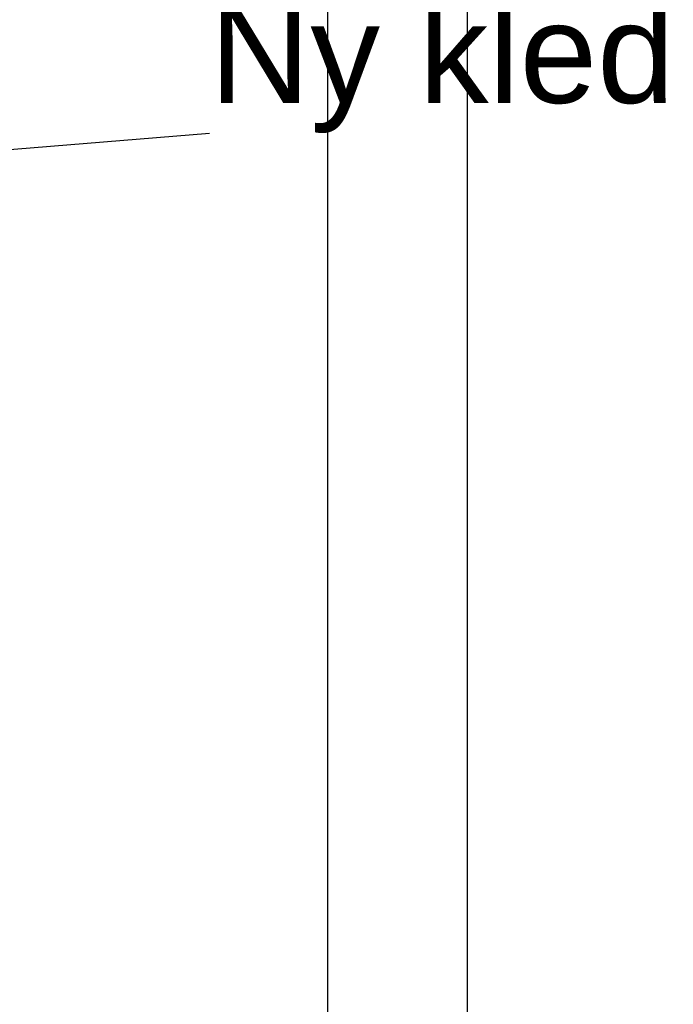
# Model space of a CAD drawing. Header units: millimetres. Extents: x -8544 to 51179, y -2070 to 23603.
# Tile 183 of 190: x 45554 to 46208, y 4670 to 5655. Entities that reach past the tile are written whole.
import ezdxf

# ---------------------------------------------------------------- set-up
doc = ezdxf.new("R2010")
doc.units = ezdxf.units.MM
doc.header["$LTSCALE"] = 0.5
doc.header["$MEASUREMENT"] = 0
doc.linetypes.add('PLINE', pattern=[0])
doc.layers.add('222- Søyler (Nye konstruksjoner)', color=7, linetype='Continuous')
doc.layers.add('832- Tekst bygning(Nye konstruksjoner)', color=7, linetype='Continuous')
doc.styles.add('GENERATED_STYLE_3', font='arial.ttf')
doc.dimstyles.new('GENERATED_STYLE__2', dxfattribs={"dimtxt": 0.18, "dimasz": 182.4, "dimexe": 0.18, "dimexo": 0.0625, "dimgap": 0, "dimtad": 0, "dimtih": 1, "dimtoh": 1, "dimdec": 4, "dimzin": 0, "dimdsep": 46, "dimcen": 0.09, "dimadec": 0, "dimazin": 0, "dimtfac": 1, "dimtdec": 4, "dimtmove": 0, "dimatfit": 3, "dimldrblk": 'ARROWHEAD_5', "dimfxl": 1, "dimtolj": 1, "dimtzin": 0, "dimarcsym": 0})

# ---------------------------------------------------------------- blocks, each defined once
blk = doc.blocks.new('ARROWHEAD_5')
at = {"linetype": 'Continuous'}
blk.add_hatch(color=256, dxfattribs=at).paths.add_polyline_path([(-1, 0.2679), (0, 0), (-1, -0.2679)])
blk.add_line((0, 0), (-1, 0), dxfattribs=at)

msp = doc.modelspace()

# ---------------------------------------------------------------- linework, layer by layer
at = {"layer": '222- Søyler (Nye konstruksjoner)', "linetype": 'PLINE'}
for p, q in [((45861.93, 3820), (45861.93, 6470)), ((46001.93, 3820), (46001.93, 6470))]:
    msp.add_line(p, q, dxfattribs=at)

# ---------------------------------------------------------------- texts
at = {"layer": '832- Tekst bygning(Nye konstruksjoner)', "linetype": 'Continuous', "insert": (45743.56, 5541.82), "char_height": 100, "attachment_point": 7, "style": 'GENERATED_STYLE_3'}
msp.add_mtext('\\A1;{\\pql;\\fArial|b0|i0|c0|p0;\\W1.000000;Ny \\fArial|b0|i0|c0|p0;\\W1.000000;kledning}', dxfattribs=at)

# ---------------------------------------------------------------- leaders
at = {"layer": '832- Tekst bygning(Nye konstruksjoner)', "linetype": 'PLINE', "annotation_type": 0, "has_hookline": 1, "hookline_direction": 0, "text_width": 709.3}
msp.add_leader([(45193.93, 5496.4), (45743.56, 5541.82)], dimstyle='GENERATED_STYLE__2', dxfattribs=at)

doc.saveas('drawing.dxf')
